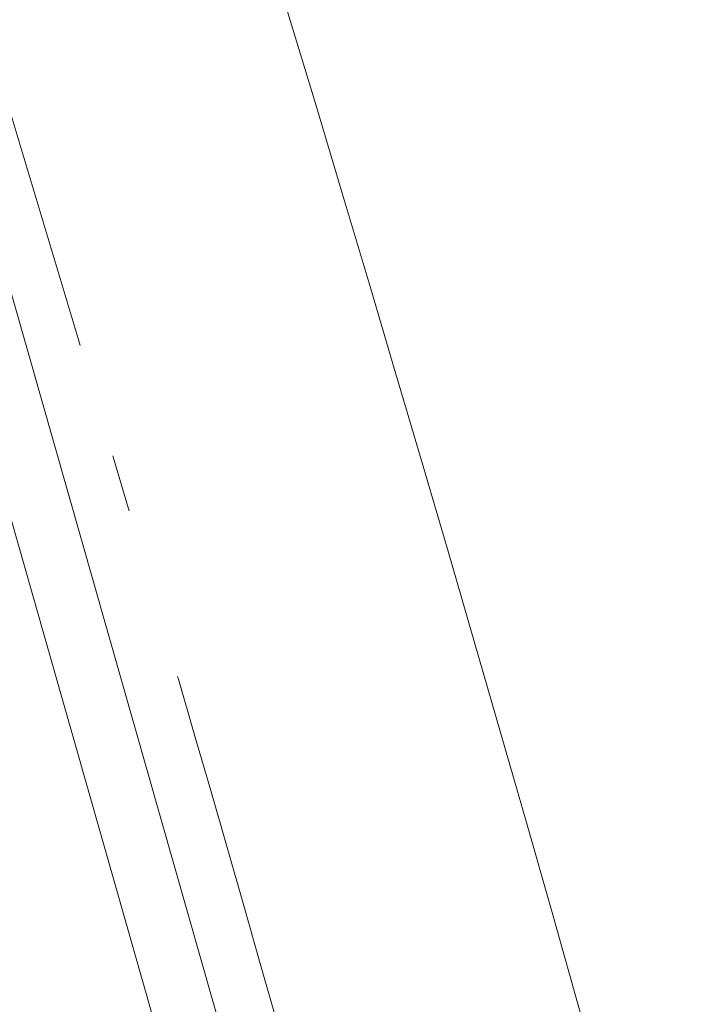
# Model space of a CAD drawing. Header units: millimetres. Extents: x -62314 to 79800, y -34032 to 28340.
# Tile 207 of 256: x 65662 to 66077, y -3793 to -3189. Entities that reach past the tile are written whole.
import ezdxf

# ---------------------------------------------------------------- set-up
doc = ezdxf.new("R2010")
doc.units = ezdxf.units.MM
doc.header["$LTSCALE"] = 508
doc.linetypes.add('Dash Style-6', pattern=[1.04164, 0.625, -0.20828, 0.06943, -0.13893])
for name, color, linetype, lineweight in [('(00) tekening-aanzicht grijs', 8, 'Continuous', 0), ('(00) tekening-stramien-algemeen', 7, 'Dash Style-6', 0), ('None', 7, 'Continuous', 0)]:
    doc.layers.add(name, color=color, linetype=linetype, lineweight=lineweight)

# ---------------------------------------------------------------- blocks, each defined once
blk = doc.blocks.new('bu-b-10')
at = {"layer": 'None', "color": 17, "lineweight": 0, "transparency": 33554687, "flags": 128}
blk.add_lwpolyline([(16453.78, 3579.47), (16473.29, 3546.86), (15451.83, 2935.61), (15432.32, 2968.22)], close=True, dxfattribs=at)
blk = doc.blocks.new('blok B 01 (2D)')
at = {"layer": '(00) tekening-aanzicht grijs', "color": 17, "lineweight": 0, "transparency": 33554687, "flags": 128}
blk.add_lwpolyline([(67147.1, 17815), (67147.15, 17815, 0.120217), (58755.98, 30980.72), (59001.11, 31046.44), (59684.33, 30368.24), (59885.21, 30565.97, -0.112264), (67637.51, 17925.97, -0.000404), (67654.79, 17874.82), (67653.59, 17874.13, -0.068823), (67693, 17589.15), (67693, 8520.64), (67193, 8520.64), (67193, 17589.15, 0.081822), (67163.93, 17765.58)], format="xyb", dxfattribs=at)
at = {"layer": 'None', "color": 17, "lineweight": 0, "transparency": 33554687, "flags": 128}
blk.add_lwpolyline([(67854.77, 18398.59, 0.109455), (60141.36, 30818.11)], format="xyb", dxfattribs=at)
at = {"layer": 'None', "color": 17, "transparency": 33554687, "rotation": 90}
blk.add_blockref('bu-b-10', (68046.99, 8444.05), dxfattribs=at)
blk = doc.blocks.new('Stramien blok B')
at = {"layer": '(00) tekening-stramien-algemeen', "color": 2, "lineweight": 0, "transparency": 33554687}
blk.add_arc((35700.81, -3868.71), 33612.33, 18.044708, 49.822253, dxfattribs=at)

msp = doc.modelspace()

# ---------------------------------------------------------------- block references
at = {"layer": 'None', "color": 17, "transparency": 33554687}
for name, p, rotation in [('blok B 01 (2D)', (-3125.94, -10622.93), 344.9999999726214), ('Stramien blok B', (0, 0), 344.9999645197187)]:
    msp.add_blockref(name, p, dxfattribs=dict(at, rotation=rotation))

doc.saveas('drawing.dxf')
